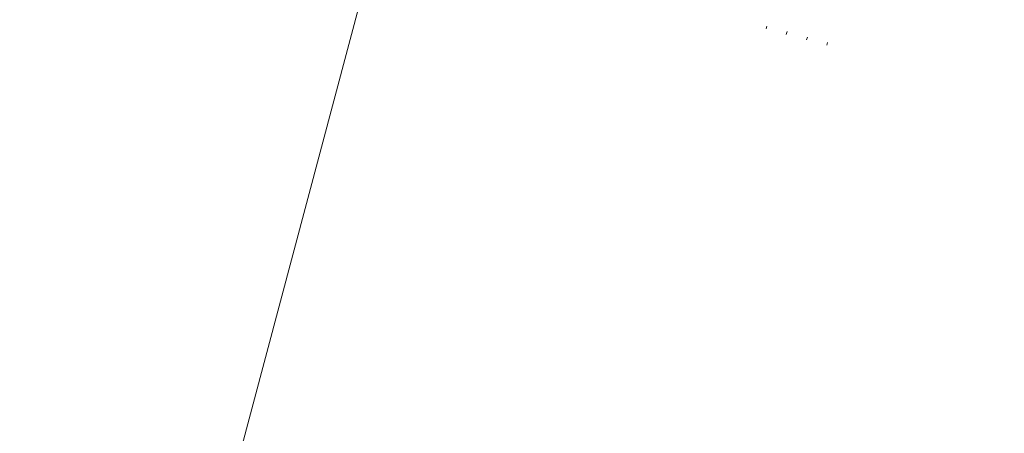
# Model space of a CAD drawing. Header units: metres. Extents: x 4462557 to 4462755, y 5328146 to 5328388.
# Tile 28 of 149: x 4462557 to 4462592, y 5328214 to 5328229. Entities that reach past the tile are written whole.
import ezdxf

# ---------------------------------------------------------------- set-up
doc = ezdxf.new("R2010")
doc.units = ezdxf.units.M
doc.linetypes.add('AUSGEZOGEN', pattern=[0])
doc.layers.add('Standard', color=7, linetype='AUSGEZOGEN', lineweight=13)

msp = doc.modelspace()

# ---------------------------------------------------------------- linework, layer by layer
at = {"layer": 'Standard', "color": 7, "linetype": 'AUSGEZOGEN', "lineweight": 13}
for p, q in [((4462556.54081, 5328183.89069), (4462610.90519, 5328388.00896)), ((4462583.2342, 5328228.67853), (4462583.20846, 5328228.5819)), ((4462583.2342, 5328228.67853), (4462583.20846, 5328228.5819)), ((4462583.95894, 5328228.48551), (4462583.9332, 5328228.38888)), ((4462584.68367, 5328228.29248), (4462584.65794, 5328228.19585)), ((4462585.40841, 5328228.09946), (4462585.38267, 5328228.00283))]:
    msp.add_line(p, q, dxfattribs=at)

doc.saveas('drawing.dxf')
